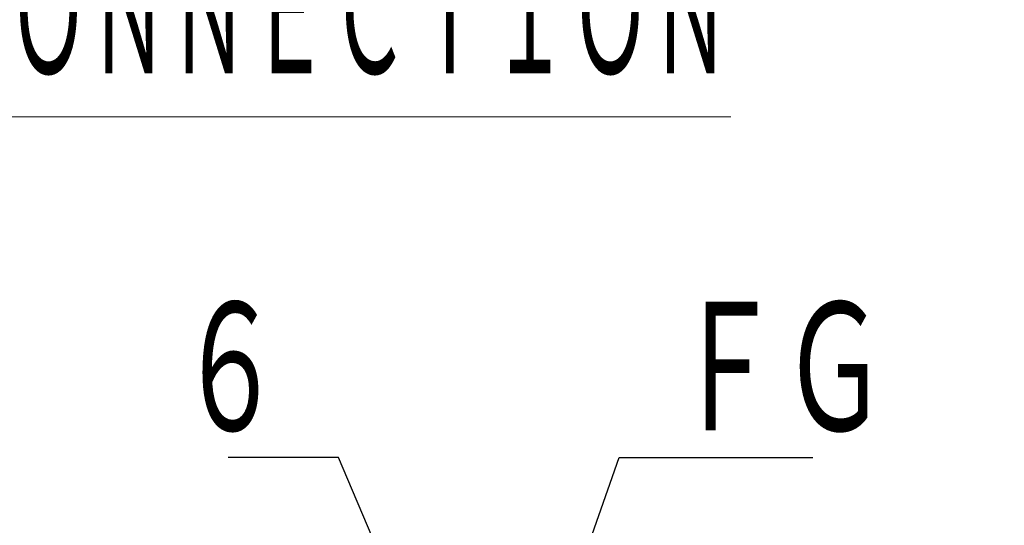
# Model space of a CAD drawing. Header units: millimetres. Extents: x 0 to 840, y 0 to 594.
# Tile 100 of 148: x 274 to 321, y 512 to 536. Entities that reach past the tile are written whole.
import ezdxf

# ---------------------------------------------------------------- set-up
doc = ezdxf.new("R2010")
doc.units = ezdxf.units.MM
doc.header["$LTSCALE"] = 0.36378
doc.layers.add('NoLayerName_001', color=7, linetype='Continuous')
doc.styles.get("Standard").update_dxf_attribs({"font": 'txt', "bigfont": 'extfont2'})
doc.dimstyles.get("Standard").update_dxf_attribs({"dimtxt": 2.5, "dimasz": 2.5, "dimexe": 1, "dimexo": 1, "dimtad": 1, "dimdec": 3, "dimzin": 0, "dimdsep": 46, "dimtxsty": 'Standard', "dimcen": 2.5, "dimadec": 3, "dimazin": 0, "dimtfac": 0.75, "dimtdec": 3, "dimtmove": 0, "dimatfit": 3, "dimfxl": 1, "dimarcsym": 0})

msp = doc.modelspace()

# ---------------------------------------------------------------- texts
at = {"layer": 'NoLayerName_001', "color": 3, "lineweight": 13, "insert": (211.686, 532.5208), "char_height": 7, "attachment_point": 7}
msp.add_mtext('\\A1;\\W0.5000;\\LＭＯＴＯＲ\u3000ＴＥＲＭＩＮＡＬ\u3000ＣＯＮＮＥＣＴＩＯＮ\\l', dxfattribs=at)
at = {"layer": 'NoLayerName_001', "color": 3, "linetype": 'Continuous', "lineweight": 13, "char_height": 7, "line_spacing_factor": 0.771429}
for s, insert, attachment_point in [('\\A1;\\W0.6667;６', (286.4921, 515.3989), 9), ('\\A1;\\W0.6667;ＦＧ', (305.2025, 515.3989), 7)]:
    msp.add_mtext(s, dxfattribs=dict(at, insert=insert, attachment_point=attachment_point))

# ---------------------------------------------------------------- leaders
at = {"layer": 'NoLayerName_001', "color": 3, "linetype": 'Continuous', "lineweight": 13, "annotation_type": 0, "has_hookline": 1}
for points, hookline_direction, text_width in [([(297.6596, 494.8018), (289.1171, 514.7739), (287.1171, 514.7739)], 1, 2.6668), ([(297.6596, 500.8018), (302.5775, 514.7739), (304.5775, 514.7739)], 0, 6.667)]:
    msp.add_leader(points, dimstyle='Standard', override={"dimtxt": 7, "dimasz": 2, "dimldrblk": 'DOT'}, dxfattribs=dict(at, hookline_direction=hookline_direction, text_width=text_width))

doc.saveas('drawing.dxf')
